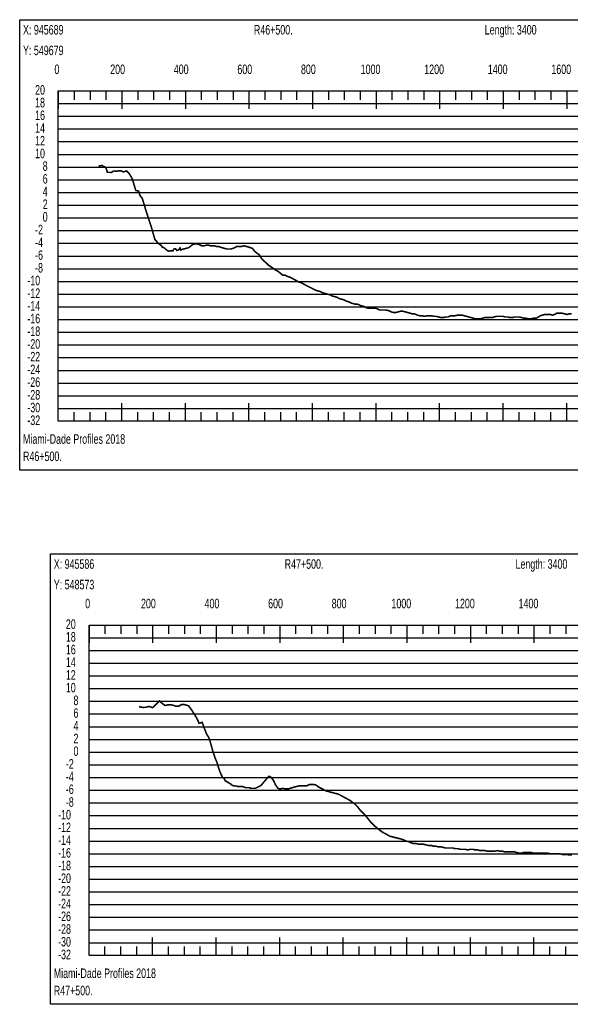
# Model space of a CAD drawing. Header units: inches. Extents: x 471865 to 538526, y 1054316 to 1102451.
# Tile 35 of 131: x 491350 to 493082, y 1070451 to 1073551. Entities that reach past the tile are written whole.
import ezdxf

# ---------------------------------------------------------------- set-up
doc = ezdxf.new("R2010")
doc.units = ezdxf.units.IN
doc.header["$MEASUREMENT"] = 0
for name, color, linetype in [('LABELS', 7, 'Continuous'), ('X_Gr1', 7, 'Continuous'), ('XSECTION', 7, 'Continuous')]:
    doc.layers.add(name, color=color, linetype=linetype)
doc.styles.get("Standard").update_dxf_attribs({"font": 'arial.ttf'})

msp = doc.modelspace()

# ---------------------------------------------------------------- linework, layer by layer
at = {"layer": 'X_Gr1', "color": 6, "linetype": 'Continuous', "lineweight": 18, "true_color": 0xff00ff, "transparency": 33554687, "const_width": 5}
for points in [[(491598.5, 1073090.4), (491598.5, 1073090.4), (491609.1, 1073091.7), (491621.1, 1073085.6), (491625.8, 1073070.4), (491638.6, 1073070), (491645.5, 1073074.4), (491656.4, 1073074), (491666, 1073075.5), (491677.4, 1073071.5), (491686.1, 1073074.7), (491694.6, 1073066), (491703.4, 1073051.6), (491708.2, 1073036.5), (491715.4, 1073012.8), (491723.9, 1073011.4), (491728.4, 1072996.9), (491735.7, 1072988.3), (491746, 1072953.9), (491754.7, 1072926.8), (491761.8, 1072905.7), (491766, 1072891.9), (491775.3, 1072858.9), (491780.1, 1072853.7), (491785.8, 1072846.5), (491792, 1072842.5), (491795.4, 1072840), (491799.4, 1072834.1), (491803.1, 1072833.2), (491806.6, 1072831.1), (491810.1, 1072827.5), (491817.4, 1072822.1), (491822.1, 1072822.9), (491826.7, 1072823.3), (491829.1, 1072823.4), (491831.6, 1072822.7), (491834.9, 1072828.6), (491837.8, 1072829.1), (491840.8, 1072829), (491844.8, 1072824.1), (491850.1, 1072826.3), (491854.7, 1072832.2), (491856.9, 1072825.2), (491861.7, 1072827.8), (491868, 1072829.4), (491874, 1072830.8), (491880.7, 1072832.8), (491887, 1072836.8), (491893.3, 1072842.8), (491900.3, 1072844.8), (491907.7, 1072844.8), (491915.4, 1072842.8), (491923, 1072838.8), (491930.1, 1072838.8), (491937.1, 1072840.8), (491944, 1072840.8), (491950.8, 1072838.8), (491957.3, 1072838.8), (491963.3, 1072838.8), (491969.1, 1072836.8), (491975.1, 1072836.8), (491981.2, 1072834.8), (491987.7, 1072832.8), (491994.3, 1072830.8), (492001.4, 1072828.8), (492008.5, 1072828.8), (492015, 1072828.8), (492020.8, 1072830.8), (492026.4, 1072832.8), (492032.5, 1072836.8), (492039.4, 1072836.8), (492047.4, 1072836.8), (492056.1, 1072838.8), (492064.1, 1072836.8), (492071, 1072834.8), (492076.9, 1072832.8), (492082.4, 1072830.8), (492088.4, 1072822.8), (492095.3, 1072816.8), (492103.6, 1072810.8), (492112.5, 1072796.8), (492121, 1072788.8), (492128.3, 1072782.8), (492134.3, 1072776.8), (492140.3, 1072772.8), (492146.8, 1072768.8), (492154.2, 1072762.8), (492162.3, 1072758.8), (492170.1, 1072752.8), (492177.4, 1072746.8), (492184.4, 1072746.8), (492191.6, 1072742.8), (492199.1, 1072740.8), (492214.1, 1072732.8), (492221.2, 1072728.8), (492228.4, 1072724.8), (492235.8, 1072722.8), (492243, 1072718.8), (492250.3, 1072714.8), (492258.1, 1072710.8), (492266.3, 1072706.8), (492274.3, 1072702.8), (492281.5, 1072698.8), (492288.7, 1072696.8), (492296, 1072694.8), (492303.6, 1072690.8), (492311, 1072688.8), (492318.1, 1072686.8), (492325.8, 1072684.8), (492333.6, 1072680.8), (492341.3, 1072678.8), (492348.6, 1072676.8), (492355.8, 1072672.8), (492363, 1072670.8), (492370.1, 1072668.8), (492377.3, 1072664.8), (492384.9, 1072662.8), (492392.4, 1072658.8), (492399.7, 1072656.8), (492406.7, 1072654.8), (492414.1, 1072654.8), (492422.2, 1072650.8), (492430.7, 1072648.8), (492438.6, 1072644.8), (492445.2, 1072642.8), (492451.4, 1072642.8), (492458.5, 1072642.8), (492466.5, 1072642.8), (492474.6, 1072640.8), (492481.9, 1072636.8), (492488.4, 1072636.8), (492495.1, 1072636.8), (492502.6, 1072636.8), (492510.9, 1072634.8), (492519.1, 1072630.8), (492526.4, 1072628.8), (492533.3, 1072628.8), (492540.2, 1072630.8), (492547.6, 1072632.8), (492555.6, 1072632.8), (492563.4, 1072630.8), (492571, 1072628.8), (492578.2, 1072626.8), (492585.2, 1072624.8), (492592.6, 1072624.8), (492600.4, 1072620.8), (492608.5, 1072618.8), (492616.4, 1072618.8), (492624, 1072616.8), (492631.2, 1072618.8), (492638.1, 1072618.8), (492645.4, 1072618.8), (492653, 1072616.8), (492660.9, 1072616.8), (492668.5, 1072614.8), (492675.7, 1072612.8), (492683, 1072612.8), (492690.4, 1072614.8), (492697.9, 1072614.8), (492705.4, 1072618.8), (492712.8, 1072618.8), (492720.2, 1072618.8), (492727.4, 1072620.8), (492734.5, 1072620.8), (492741.5, 1072620.8), (492748.6, 1072618.8), (492756.1, 1072616.8), (492763.4, 1072614.8), (492770.5, 1072612.8), (492777.8, 1072610.8), (492785.1, 1072608.8), (492792.4, 1072608.8), (492799.4, 1072608.8), (492806.4, 1072610.8), (492813.6, 1072612.8), (492821, 1072612.8), (492828.6, 1072612.8), (492835.7, 1072612.8), (492842.6, 1072614.8), (492849.8, 1072616.8), (492856.8, 1072616.8), (492863.7, 1072616.8), (492870.6, 1072616.8), (492878.3, 1072614.8), (492886, 1072614.8), (492893.3, 1072612.8), (492900.3, 1072612.8), (492906.8, 1072614.8), (492914, 1072614.8), (492922, 1072614.8), (492930.1, 1072612.8), (492937.5, 1072610.8), (492943.8, 1072610.8), (492950.4, 1072608.8), (492958.1, 1072608.8), (492966.5, 1072610.8), (492975.1, 1072610.8), (492982.2, 1072614.8), (492988.2, 1072618.8), (492994.5, 1072620.8), (493002.1, 1072622.8), (493010.9, 1072622.8), (493019.4, 1072622.8), (493027, 1072620.8), (493033.5, 1072622.8), (493040.1, 1072626.8), (493047.6, 1072626.8), (493055.9, 1072626.8), (493064.6, 1072624.8), (493072.6, 1072622.8), (493079.5, 1072624.8), (493086.3, 1072624.8)], [(491725.6, 1071387.9), (491725.6, 1071387.9), (491737, 1071385.7), (491746.2, 1071385.8), (491756.7, 1071388.9), (491767.9, 1071384.9), (491777, 1071393.2), (491789.3, 1071406), (491796.4, 1071399.9), (491807.2, 1071391.5), (491817.1, 1071394.1), (491829.8, 1071393.3), (491840.1, 1071389.8), (491849.8, 1071389.2), (491859.5, 1071394.6), (491868.3, 1071394.6), (491881.5, 1071390.4), (491890.9, 1071377.9), (491898.7, 1071365.3), (491906.4, 1071353.2), (491914.4, 1071335.8), (491923.8, 1071338.8), (491932.5, 1071316.1), (491938.8, 1071300.2), (491944.5, 1071292), (491949.3, 1071278.1), (491957.7, 1071247.8), (491965, 1071226), (491970, 1071214.6), (491979.4, 1071184.3), (491988.4, 1071164.9), (491992.7, 1071162.9), (491997.3, 1071154.2), (492001.9, 1071151.8), (492004.9, 1071150.2), (492010.2, 1071146.4), (492014.4, 1071144.2), (492017.8, 1071140.9), (492023, 1071139.1), (492026.2, 1071138.4), (492031, 1071138.1), (492039.4, 1071136), (492044.6, 1071136.9), (492050, 1071136.9), (492055.4, 1071134.9), (492060.9, 1071132.9), (492066.2, 1071132.9), (492071.8, 1071132.9), (492078.2, 1071130.9), (492084.9, 1071130.9), (492091.5, 1071130.9), (492103.5, 1071136.9), (492110.4, 1071140.9), (492118.4, 1071150.9), (492127, 1071160.9), (492134.9, 1071168.9), (492142, 1071164.9), (492148.9, 1071154.9), (492155.4, 1071140.9), (492162.2, 1071130.9), (492169.7, 1071128.9), (492177.6, 1071130.9), (492185.8, 1071128.9), (492193.8, 1071128.9), (492201.1, 1071130.9), (492207.7, 1071132.9), (492214.6, 1071134.9), (492222.3, 1071136.9), (492230.4, 1071138.9), (492238.7, 1071138.9), (492246.8, 1071138.9), (492254.2, 1071138.9), (492261.1, 1071142.9), (492268.1, 1071142.9), (492275.4, 1071142.9), (492282.8, 1071140.9), (492290.4, 1071134.9), (492298.3, 1071130.9), (492306.2, 1071126.9), (492313.6, 1071122.9), (492320.7, 1071120.9), (492328, 1071118.9), (492335.7, 1071116.9), (492343.6, 1071114.9), (492351.9, 1071112.9), (492359.7, 1071108.9), (492366.9, 1071104.9), (492374.2, 1071100.9), (492381.6, 1071096.9), (492389.2, 1071092.9), (492397, 1071086.9), (492405.1, 1071080.9), (492413.1, 1071072.9), (492420.7, 1071062.9), (492428.4, 1071054.9), (492436.4, 1071046.9), (492444.5, 1071036.9), (492452.6, 1071026.9), (492460.6, 1071018.9), (492468.5, 1071010.9), (492475.9, 1071004.9), (492483.4, 1070998.9), (492491.3, 1070992.9), (492498.9, 1070988.9), (492506, 1070984.9), (492512.7, 1070980.9), (492519.7, 1070978.9), (492527.4, 1070976.9), (492535.5, 1070974.9), (492543.5, 1070972.9), (492550.8, 1070970.9), (492557.8, 1070968.9), (492565.4, 1070964.9), (492573.9, 1070962.9), (492582.7, 1070958.9), (492590.7, 1070956.9), (492598, 1070956.9), (492605.2, 1070954.9), (492612.7, 1070954.9), (492620.6, 1070954.9), (492628.4, 1070952.9), (492636.2, 1070950.9), (492644.1, 1070950.9), (492651.8, 1070948.9), (492659.1, 1070948.9), (492666.4, 1070946.9), (492674.2, 1070946.9), (492682.5, 1070944.9), (492690.3, 1070942.9), (492697.8, 1070942.9), (492705.4, 1070942.9), (492713.2, 1070942.9), (492721, 1070940.9), (492728.6, 1070940.9), (492736.5, 1070938.9), (492744.3, 1070938.9), (492751.9, 1070938.9), (492759.7, 1070936.9), (492767.9, 1070938.9), (492776.3, 1070938.9), (492783.7, 1070936.9), (492790.3, 1070936.9), (492797.6, 1070934.9), (492805.6, 1070934.9), (492814, 1070934.9), (492822.1, 1070932.9), (492829.8, 1070932.9), (492837.3, 1070932.9), (492844.6, 1070932.9), (492852.2, 1070934.9), (492860.1, 1070932.9), (492868.3, 1070932.9), (492876.2, 1070930.9), (492883.5, 1070930.9), (492890.5, 1070930.9), (492897.8, 1070930.9), (492905.6, 1070930.9), (492913.8, 1070928.9), (492921.8, 1070926.9), (492929.1, 1070926.9), (492935.9, 1070928.9), (492943.1, 1070928.9), (492950.8, 1070928.9), (492958.6, 1070928.9), (492965.9, 1070926.9), (492973.1, 1070926.9), (492980.6, 1070926.9), (492988.3, 1070926.9), (492995.9, 1070926.9), (493003.5, 1070926.9), (493010.9, 1070926.9), (493018.3, 1070924.9), (493025.6, 1070924.9), (493033.3, 1070924.9), (493041.5, 1070924.9), (493049.5, 1070924.9), (493057.3, 1070922.9), (493064.5, 1070922.9), (493071.9, 1070922.9), (493079.9, 1070920.9), (493088.2, 1070920.9)]]:
    msp.add_lwpolyline(points, dxfattribs=at)
at = {"layer": 'XSECTION', "color": 18, "linetype": 'Continuous', "true_color": 0x000000}
for points in [[(491350.1, 1073550.8), (494992.5, 1073550.8), (494992.5, 1072132.8), (491350.1, 1072132.8), (491350.1, 1073550.8)], [(491471.3, 1073326.8), (494871.3, 1073326.8), (494871.3, 1072286.8), (491471.3, 1072286.8), (491471.3, 1073326.8)], [(491471.3, 1073326.8), (491471.3, 1073270.4)], [(491471.3, 1073326.8), (491471.3, 1073270.4)], [(491471.3, 1073326.8), (491471.3, 1073298.8)], [(491471.3, 1073326.8), (491471.3, 1073298.8)], [(491521.3, 1073326.8), (491521.3, 1073298.8)], [(491571.3, 1073326.8), (491571.3, 1073298.8)], [(491621.3, 1073326.8), (491621.3, 1073298.8)], [(491671.3, 1073326.8), (491671.3, 1073270.4)], [(491671.3, 1073326.8), (491671.3, 1073298.8)], [(491721.3, 1073326.8), (491721.3, 1073298.8)], [(491771.3, 1073326.8), (491771.3, 1073298.8)], [(491821.3, 1073326.8), (491821.3, 1073298.8)], [(491871.3, 1073326.8), (491871.3, 1073270.4)], [(491871.3, 1073326.8), (491871.3, 1073298.8)], [(491921.3, 1073326.8), (491921.3, 1073298.8)], [(491971.3, 1073326.8), (491971.3, 1073298.8)], [(492021.3, 1073326.8), (492021.3, 1073298.8)], [(492071.3, 1073326.8), (492071.3, 1073270.4)], [(492071.3, 1073326.8), (492071.3, 1073298.8)], [(492121.3, 1073326.8), (492121.3, 1073298.8)], [(492171.3, 1073326.8), (492171.3, 1073298.8)], [(492221.3, 1073326.8), (492221.3, 1073298.8)], [(492271.3, 1073326.8), (492271.3, 1073270.4)], [(492271.3, 1073326.8), (492271.3, 1073298.8)], [(492321.3, 1073326.8), (492321.3, 1073298.8)], [(492371.3, 1073326.8), (492371.3, 1073298.8)], [(492421.3, 1073326.8), (492421.3, 1073298.8)], [(492471.3, 1073326.8), (492471.3, 1073270.4)], [(492471.3, 1073326.8), (492471.3, 1073298.8)], [(492521.3, 1073326.8), (492521.3, 1073298.8)], [(492571.3, 1073326.8), (492571.3, 1073298.8)], [(492621.3, 1073326.8), (492621.3, 1073298.8)], [(492671.3, 1073326.8), (492671.3, 1073270.4)], [(492671.3, 1073326.8), (492671.3, 1073298.8)], [(492721.3, 1073326.8), (492721.3, 1073298.8)], [(492771.3, 1073326.8), (492771.3, 1073298.8)], [(492821.3, 1073326.8), (492821.3, 1073298.8)], [(492871.3, 1073326.8), (492871.3, 1073270.4)], [(492871.3, 1073326.8), (492871.3, 1073298.8)], [(492921.3, 1073326.8), (492921.3, 1073298.8)], [(492971.3, 1073326.8), (492971.3, 1073298.8)], [(493021.3, 1073326.8), (493021.3, 1073298.8)], [(493071.3, 1073326.8), (493071.3, 1073270.4)], [(493071.3, 1073326.8), (493071.3, 1073298.8)], [(491471.3, 1073086.8), (491499.3, 1073086.8)], [(491471.3, 1072886.8), (491499.3, 1072886.8)], [(491471.3, 1072686.8), (491499.3, 1072686.8)], [(491471.3, 1072486.8), (491499.3, 1072486.8)], [(491471.3, 1072286.8), (491471.3, 1072343.2)], [(491471.3, 1072286.8), (491471.3, 1072343.2)], [(491671.3, 1072286.8), (491671.3, 1072343.2)], [(491871.3, 1072286.8), (491871.3, 1072343.2)], [(492071.3, 1072286.8), (492071.3, 1072343.2)], [(492271.3, 1072286.8), (492271.3, 1072343.2)], [(492471.3, 1072286.8), (492471.3, 1072343.2)], [(492671.3, 1072286.8), (492671.3, 1072343.2)], [(492871.3, 1072286.8), (492871.3, 1072343.2)], [(493071.3, 1072286.8), (493071.3, 1072343.2)], [(491471.3, 1072286.8), (491471.3, 1072314.8)], [(491471.3, 1072286.8), (491471.3, 1072314.8)], [(491521.3, 1072286.8), (491521.3, 1072314.8)], [(491571.3, 1072286.8), (491571.3, 1072314.8)], [(491621.3, 1072286.8), (491621.3, 1072314.8)], [(491671.3, 1072286.8), (491671.3, 1072314.8)], [(491721.3, 1072286.8), (491721.3, 1072314.8)], [(491771.3, 1072286.8), (491771.3, 1072314.8)], [(491821.3, 1072286.8), (491821.3, 1072314.8)], [(491871.3, 1072286.8), (491871.3, 1072314.8)], [(491921.3, 1072286.8), (491921.3, 1072314.8)], [(491971.3, 1072286.8), (491971.3, 1072314.8)], [(492021.3, 1072286.8), (492021.3, 1072314.8)], [(492071.3, 1072286.8), (492071.3, 1072314.8)], [(492121.3, 1072286.8), (492121.3, 1072314.8)], [(492171.3, 1072286.8), (492171.3, 1072314.8)], [(492221.3, 1072286.8), (492221.3, 1072314.8)], [(492271.3, 1072286.8), (492271.3, 1072314.8)], [(492321.3, 1072286.8), (492321.3, 1072314.8)], [(492371.3, 1072286.8), (492371.3, 1072314.8)], [(492421.3, 1072286.8), (492421.3, 1072314.8)], [(492471.3, 1072286.8), (492471.3, 1072314.8)], [(492521.3, 1072286.8), (492521.3, 1072314.8)], [(492571.3, 1072286.8), (492571.3, 1072314.8)], [(492621.3, 1072286.8), (492621.3, 1072314.8)], [(492671.3, 1072286.8), (492671.3, 1072314.8)], [(492721.3, 1072286.8), (492721.3, 1072314.8)], [(492771.3, 1072286.8), (492771.3, 1072314.8)], [(492821.3, 1072286.8), (492821.3, 1072314.8)], [(492871.3, 1072286.8), (492871.3, 1072314.8)], [(492921.3, 1072286.8), (492921.3, 1072314.8)], [(492971.3, 1072286.8), (492971.3, 1072314.8)], [(493021.3, 1072286.8), (493021.3, 1072314.8)], [(493071.3, 1072286.8), (493071.3, 1072314.8)], [(491446.9, 1071868.9), (495089.3, 1071868.9), (495089.3, 1070450.9), (491446.9, 1070450.9), (491446.9, 1071868.9)], [(491568.1, 1071644.9), (494968.1, 1071644.9), (494968.1, 1070604.9), (491568.1, 1070604.9), (491568.1, 1071644.9)], [(491568.1, 1071644.9), (491568.1, 1071588.5)], [(491568.1, 1071644.9), (491568.1, 1071588.5)], [(491568.1, 1071644.9), (491568.1, 1071616.9)], [(491568.1, 1071644.9), (491568.1, 1071616.9)], [(491618.1, 1071644.9), (491618.1, 1071616.9)], [(491668.1, 1071644.9), (491668.1, 1071616.9)], [(491718.1, 1071644.9), (491718.1, 1071616.9)], [(491768.1, 1071644.9), (491768.1, 1071588.5)], [(491768.1, 1071644.9), (491768.1, 1071616.9)], [(491818.1, 1071644.9), (491818.1, 1071616.9)], [(491868.1, 1071644.9), (491868.1, 1071616.9)], [(491918.1, 1071644.9), (491918.1, 1071616.9)], [(491968.1, 1071644.9), (491968.1, 1071588.5)], [(491968.1, 1071644.9), (491968.1, 1071616.9)], [(492018.1, 1071644.9), (492018.1, 1071616.9)], [(492068.1, 1071644.9), (492068.1, 1071616.9)], [(492118.1, 1071644.9), (492118.1, 1071616.9)], [(492168.1, 1071644.9), (492168.1, 1071588.5)], [(492168.1, 1071644.9), (492168.1, 1071616.9)], [(492218.1, 1071644.9), (492218.1, 1071616.9)], [(492268.1, 1071644.9), (492268.1, 1071616.9)], [(492318.1, 1071644.9), (492318.1, 1071616.9)], [(492368.1, 1071644.9), (492368.1, 1071588.5)], [(492368.1, 1071644.9), (492368.1, 1071616.9)], [(492418.1, 1071644.9), (492418.1, 1071616.9)], [(492468.1, 1071644.9), (492468.1, 1071616.9)], [(492518.1, 1071644.9), (492518.1, 1071616.9)], [(492568.1, 1071644.9), (492568.1, 1071588.5)], [(492568.1, 1071644.9), (492568.1, 1071616.9)], [(492618.1, 1071644.9), (492618.1, 1071616.9)], [(492668.1, 1071644.9), (492668.1, 1071616.9)], [(492718.1, 1071644.9), (492718.1, 1071616.9)], [(492768.1, 1071644.9), (492768.1, 1071588.5)], [(492768.1, 1071644.9), (492768.1, 1071616.9)], [(492818.1, 1071644.9), (492818.1, 1071616.9)], [(492868.1, 1071644.9), (492868.1, 1071616.9)], [(492918.1, 1071644.9), (492918.1, 1071616.9)], [(492968.1, 1071644.9), (492968.1, 1071588.5)], [(492968.1, 1071644.9), (492968.1, 1071616.9)], [(493018.1, 1071644.9), (493018.1, 1071616.9)], [(493068.1, 1071644.9), (493068.1, 1071616.9)], [(491568.1, 1071404.9), (491596.1, 1071404.9)], [(491568.1, 1071204.9), (491596.1, 1071204.9)], [(491568.1, 1071004.9), (491596.1, 1071004.9)], [(491568.1, 1070804.9), (491596.1, 1070804.9)], [(491568.1, 1070604.9), (491568.1, 1070661.3)], [(491568.1, 1070604.9), (491568.1, 1070661.3)], [(491768.1, 1070604.9), (491768.1, 1070661.3)], [(491968.1, 1070604.9), (491968.1, 1070661.3)], [(492168.1, 1070604.9), (492168.1, 1070661.3)], [(492368.1, 1070604.9), (492368.1, 1070661.3)], [(492568.1, 1070604.9), (492568.1, 1070661.3)], [(492768.1, 1070604.9), (492768.1, 1070661.3)], [(492968.1, 1070604.9), (492968.1, 1070661.3)], [(491568.1, 1070604.9), (491568.1, 1070632.9)], [(491568.1, 1070604.9), (491568.1, 1070632.9)], [(491618.1, 1070604.9), (491618.1, 1070632.9)], [(491668.1, 1070604.9), (491668.1, 1070632.9)], [(491718.1, 1070604.9), (491718.1, 1070632.9)], [(491768.1, 1070604.9), (491768.1, 1070632.9)], [(491818.1, 1070604.9), (491818.1, 1070632.9)], [(491868.1, 1070604.9), (491868.1, 1070632.9)], [(491918.1, 1070604.9), (491918.1, 1070632.9)], [(491968.1, 1070604.9), (491968.1, 1070632.9)], [(492018.1, 1070604.9), (492018.1, 1070632.9)], [(492068.1, 1070604.9), (492068.1, 1070632.9)], [(492118.1, 1070604.9), (492118.1, 1070632.9)], [(492168.1, 1070604.9), (492168.1, 1070632.9)], [(492218.1, 1070604.9), (492218.1, 1070632.9)], [(492268.1, 1070604.9), (492268.1, 1070632.9)], [(492318.1, 1070604.9), (492318.1, 1070632.9)], [(492368.1, 1070604.9), (492368.1, 1070632.9)], [(492418.1, 1070604.9), (492418.1, 1070632.9)], [(492468.1, 1070604.9), (492468.1, 1070632.9)], [(492518.1, 1070604.9), (492518.1, 1070632.9)], [(492568.1, 1070604.9), (492568.1, 1070632.9)], [(492618.1, 1070604.9), (492618.1, 1070632.9)], [(492668.1, 1070604.9), (492668.1, 1070632.9)], [(492718.1, 1070604.9), (492718.1, 1070632.9)], [(492768.1, 1070604.9), (492768.1, 1070632.9)], [(492818.1, 1070604.9), (492818.1, 1070632.9)], [(492868.1, 1070604.9), (492868.1, 1070632.9)], [(492918.1, 1070604.9), (492918.1, 1070632.9)], [(492968.1, 1070604.9), (492968.1, 1070632.9)], [(493018.1, 1070604.9), (493018.1, 1070632.9)], [(493068.1, 1070604.9), (493068.1, 1070632.9)]]:
    msp.add_lwpolyline(points, dxfattribs=at)
at = {"layer": 'XSECTION', "color": 18, "true_color": 0x000000}
for points in [[(491471.3, 1073286.8), (494871.3, 1073286.8)], [(491471.3, 1073246.8), (494871.3, 1073246.8)], [(491471.3, 1073206.8), (494871.3, 1073206.8)], [(491471.3, 1073166.8), (494871.3, 1073166.8)], [(491471.3, 1073126.8), (494871.3, 1073126.8)], [(491471.3, 1073086.8), (494871.3, 1073086.8)], [(491471.3, 1073046.8), (494871.3, 1073046.8)], [(491471.3, 1073006.8), (494871.3, 1073006.8)], [(491471.3, 1072966.8), (494871.3, 1072966.8)], [(491471.3, 1072926.8), (494871.3, 1072926.8)], [(491471.3, 1072886.8), (494871.3, 1072886.8)], [(491471.3, 1072846.8), (494871.3, 1072846.8)], [(491471.3, 1072806.8), (494871.3, 1072806.8)], [(491471.3, 1072766.8), (494871.3, 1072766.8)], [(491471.3, 1072726.8), (494871.3, 1072726.8)], [(491471.3, 1072686.8), (494871.3, 1072686.8)], [(491471.3, 1072646.8), (494871.3, 1072646.8)], [(491471.3, 1072606.8), (494871.3, 1072606.8)], [(491471.3, 1072566.8), (494871.3, 1072566.8)], [(491471.3, 1072526.8), (494871.3, 1072526.8)], [(491471.3, 1072486.8), (494871.3, 1072486.8)], [(491471.3, 1072446.8), (494871.3, 1072446.8)], [(491471.3, 1072406.8), (494871.3, 1072406.8)], [(491471.3, 1072366.8), (494871.3, 1072366.8)], [(491471.3, 1072326.8), (494871.3, 1072326.8)], [(491568.1, 1071604.9), (494968.1, 1071604.9)], [(491568.1, 1071564.9), (494968.1, 1071564.9)], [(491568.1, 1071524.9), (494968.1, 1071524.9)], [(491568.1, 1071484.9), (494968.1, 1071484.9)], [(491568.1, 1071444.9), (494968.1, 1071444.9)], [(491568.1, 1071404.9), (494968.1, 1071404.9)], [(491568.1, 1071364.9), (494968.1, 1071364.9)], [(491568.1, 1071324.9), (494968.1, 1071324.9)], [(491568.1, 1071284.9), (494968.1, 1071284.9)], [(491568.1, 1071244.9), (494968.1, 1071244.9)], [(491568.1, 1071204.9), (494968.1, 1071204.9)], [(491568.1, 1071164.9), (494968.1, 1071164.9)], [(491568.1, 1071124.9), (494968.1, 1071124.9)], [(491568.1, 1071084.9), (494968.1, 1071084.9)], [(491568.1, 1071044.9), (494968.1, 1071044.9)], [(491568.1, 1071004.9), (494968.1, 1071004.9)], [(491568.1, 1070964.9), (494968.1, 1070964.9)], [(491568.1, 1070924.9), (494968.1, 1070924.9)], [(491568.1, 1070884.9), (494968.1, 1070884.9)], [(491568.1, 1070844.9), (494968.1, 1070844.9)], [(491568.1, 1070804.9), (494968.1, 1070804.9)], [(491568.1, 1070764.9), (494968.1, 1070764.9)], [(491568.1, 1070724.9), (494968.1, 1070724.9)], [(491568.1, 1070684.9), (494968.1, 1070684.9)], [(491568.1, 1070644.9), (494968.1, 1070644.9)]]:
    msp.add_lwpolyline(points, dxfattribs=at)

# ---------------------------------------------------------------- texts
at = {"layer": 'LABELS', "color": 18, "true_color": 0x000000, "width": 0.666667}
for s, p in [('X: 945689', (491360.5, 1073504)), ('R46+500.', (492086.9, 1073504)), ('Length: 3400', (492813.3, 1073504)), ('Y: 549679', (491360.5, 1073439.2)), ('0', (491459.3, 1073379.6)), ('0', (491459.3, 1073379.6)), ('200', (491634.9, 1073379.6)), ('400', (491834.9, 1073379.6)), ('600', (492034.9, 1073379.6)), ('800', (492234.9, 1073379.6)), ('1000', (492422.9, 1073379.6)), ('1200', (492622.9, 1073379.6)), ('1400', (492822.9, 1073379.6)), ('1600', (493022.9, 1073379.6)), ('20', (491398.5, 1073314.8)), ('18', (491398.5, 1073274.8)), ('16', (491398.5, 1073234.8)), ('14', (491398.5, 1073194.8)), ('12', (491398.5, 1073154.8)), ('10', (491398.5, 1073114.8)), ('8', (491422.5, 1073074.8)), ('6', (491422.5, 1073034.8)), ('4', (491422.5, 1072994.8)), ('2', (491422.5, 1072954.8)), ('0', (491422.5, 1072914.8)), ('-2', (491398.5, 1072874.8)), ('-4', (491398.5, 1072834.8)), ('-6', (491398.5, 1072794.8)), ('-8', (491398.5, 1072754.8)), ('-10', (491374.1, 1072714.8)), ('-12', (491374.1, 1072674.8)), ('-14', (491374.1, 1072634.8)), ('-16', (491374.1, 1072594.8)), ('-18', (491374.1, 1072554.8)), ('-20', (491374.1, 1072514.8)), ('-22', (491374.1, 1072474.8)), ('-24', (491374.1, 1072434.8)), ('-26', (491374.1, 1072394.8)), ('-28', (491374.1, 1072354.8)), ('-30', (491374.1, 1072314.8)), ('-32', (491374.1, 1072274.8)), ('Miami-Dade Profiles 2018', (491360.5, 1072215.6)), ('R46+500.', (491360.5, 1072161.2)), ('X: 945586', (491457.3, 1071822.1)), ('R47+500.', (492183.7, 1071822.1)), ('Length: 3400', (492910.1, 1071822.1)), ('Y: 548573', (491457.3, 1071757.3)), ('0', (491556.1, 1071697.7)), ('0', (491556.1, 1071697.7)), ('200', (491731.7, 1071697.7)), ('400', (491931.7, 1071697.7)), ('600', (492131.7, 1071697.7)), ('800', (492331.7, 1071697.7)), ('1000', (492519.7, 1071697.7)), ('1200', (492719.7, 1071697.7)), ('1400', (492919.7, 1071697.7)), ('20', (491495.3, 1071632.9)), ('18', (491495.3, 1071592.9)), ('16', (491495.3, 1071552.9)), ('14', (491495.3, 1071512.9)), ('12', (491495.3, 1071472.9)), ('10', (491495.3, 1071432.9)), ('8', (491519.3, 1071392.9)), ('6', (491519.3, 1071352.9)), ('4', (491519.3, 1071312.9)), ('2', (491519.3, 1071272.9)), ('0', (491519.3, 1071232.9)), ('-2', (491495.3, 1071192.9)), ('-4', (491495.3, 1071152.9)), ('-6', (491495.3, 1071112.9)), ('-8', (491495.3, 1071072.9)), ('-10', (491470.9, 1071032.9)), ('-12', (491470.9, 1070992.9)), ('-14', (491470.9, 1070952.9)), ('-16', (491470.9, 1070912.9)), ('-18', (491470.9, 1070872.9)), ('-20', (491470.9, 1070832.9)), ('-22', (491470.9, 1070792.9)), ('-24', (491470.9, 1070752.9)), ('-26', (491470.9, 1070712.9)), ('-28', (491470.9, 1070672.9)), ('-30', (491470.9, 1070632.9)), ('-32', (491470.9, 1070592.9)), ('Miami-Dade Profiles 2018', (491457.3, 1070533.7)), ('R47+500.', (491457.3, 1070479.3))]:
    msp.add_text(s, height=30, dxfattribs=at).set_placement(p)

doc.saveas('drawing.dxf')
